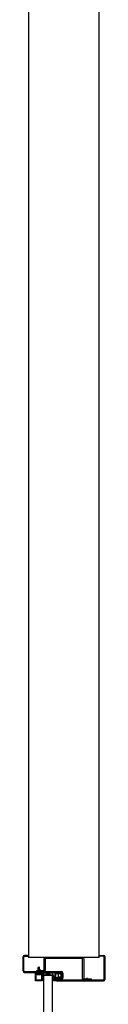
# Model space of a CAD drawing. Header units: millimetres. Extents: x -4577 to 1032787, y -66234 to 201209.
# Tile 58 of 256: x 17370 to 17515, y -22715 to -20974. Entities that reach past the tile are written whole.
import ezdxf

# ---------------------------------------------------------------- set-up
doc = ezdxf.new("R2010")
doc.units = ezdxf.units.MM
doc.linetypes.add('510_5_2OG_ELT_1004$0$11-07-22_DS_2OG$0$AUSGEZOGEN', pattern=[0])
for name, color, linetype in [('510_5_2OG_ELT_1004$0$11-07-22_DS_2OG$0$2DKont', 8, '510_5_2OG_ELT_1004$0$11-07-22_DS_2OG$0$AUSGEZOGEN'), ('510_5_2OG_ELT_1004$0$11-07-22_DS_2OG$0$2DMitte', 8, '510_5_2OG_ELT_1004$0$11-07-22_DS_2OG$0$AUSGEZOGEN'), ('510_5_2OG_ELT_1004$0$11-07-22_DS_2OG$0$2DSchraff', 8, '510_5_2OG_ELT_1004$0$11-07-22_DS_2OG$0$AUSGEZOGEN'), ('510_5_2OG_ELT_1004$0$11-07-22_DS_2OG$0$Mieterausbau', 8, '510_5_2OG_ELT_1004$0$11-07-22_DS_2OG$0$AUSGEZOGEN')]:
    doc.layers.add(name, color=color, linetype=linetype)

# ---------------------------------------------------------------- blocks, each defined once
blk = doc.blocks.new('510_5_2OG_ELT_1004$0$11-07-22_DS_2OG$0$LascheTyp2', base_point=(-0.048, 0))
for p, q in [((0.033, 0.0372), (0.033, 0.0027)), ((0.035, 0.0027), (0.035, 0.0372)), ((0.0357, 0.038), (0.048, 0.038)), ((-0.035, 0.0222), (-0.035, 0.0027)), ((-0.033, 0.0027), (-0.033, 0.0222)), ((0.0322, 0.002), (-0.0323, 0.002)), ((-0.0323, 0), (0.0322, 0))]:
    blk.add_line(p, q)
for points in [[(0.048, 0.038), (0.048, 0.04), (0.0357, 0.04)], [(-0.0358, 0.025), (-0.048, 0.025), (-0.048, 0.023), (-0.0358, 0.023)]]:
    blk.add_lwpolyline(points)
for centre, radius, start, end in [((0.0357, 0.0372), 0.00275, 90, 180), ((0.0357, 0.0372), 0.00075, 90, 180), ((0.041, 0.0386), 0.00268, 31.0482, 148.9518), ((-0.0419, 0.0236), 0.00268, 31.0482, 148.9518), ((-0.0358, 0.0222), 0.00275, 0, 90), ((-0.0358, 0.0222), 0.00075, 360, 90), ((-0.0323, 0.0027), 0.00275, 180, 270), ((-0.0323, 0.0027), 0.00075, 180, 270), ((0.0322, 0.0027), 0.00075, 270, 360), ((0.0322, 0.0027), 0.00275, 270, 360)]:
    blk.add_arc(centre, radius, start, end)
at = {"layer": '510_5_2OG_ELT_1004$0$11-07-22_DS_2OG$0$2DMitte'}
for p, q in [((0.041, 0.042), (0.041, 0.036)), ((-0.0419, 0.027), (-0.0419, 0.021))]:
    blk.add_line(p, q, dxfattribs=at)
blk = doc.blocks.new('510_5_2OG_ELT_1004$0$11-07-22_DS_2OG$0$G01_Schr', base_point=(-0.006, -0.01))
at = {"layer": '510_5_2OG_ELT_1004$0$11-07-22_DS_2OG$0$2DSchraff'}
h = blk.add_hatch(color=7, dxfattribs=at)
h.dxf.hatch_style = 2
h.paths.add_polyline_path([(-0.006, 0.0003), (-0.006, 0.0003), (-0.006, 0.0003), (-0.006, 0.0003), (-0.006, 0.0002), (-0.006, 0.0002), (-0.006, 0.0002), (-0.006, 0.0002), (-0.006, 0.0002), (-0.006, 0.0002), (-0.006, 0.0002), (-0.006, 0.0002), (-0.006, 0.0001), (-0.006, 0.0001), (-0.0059, 0.0001), (-0.0059, 0.0001), (-0.0059, 0.0001), (-0.0059, 0.0001), (-0.0059, 0.0001), (-0.0059, 0.0001), (-0.0059, 0.0001), (-0.0059, 0.0001), (-0.0059, 0.0001), (-0.0059, 0), (-0.0059, 0), (-0.0058, 0), (-0.0058, 0), (-0.0058, 0), (-0.0058, 0), (-0.0058, 0), (-0.0058, 0), (-0.0058, 0), (-0.0058, 0), (-0.0057, 0), (-0.0057, 0), (-0.0057, 0), (-0.0057, 0), (-0.0051, 0), (-0.0051, 0), (-0.0051, 0), (-0.0051, 0), (-0.005, 0), (-0.005, 0), (-0.005, 0), (-0.005, 0), (-0.005, 0), (-0.005, 0), (-0.005, 0), (-0.005, 0), (-0.0049, 0), (-0.0049, 0), (-0.0049, 0.0001), (-0.0049, 0.0001), (-0.0049, 0.0001), (-0.0049, 0.0001), (-0.0049, 0.0001), (-0.0049, 0.0001), (-0.0049, 0.0001), (-0.0049, 0.0001), (-0.0049, 0.0001), (-0.0048, 0.0001), (-0.0048, 0.0001), (-0.0048, 0.0002), (-0.0048, 0.0002), (-0.0048, 0.0002), (-0.0048, 0.0002), (-0.0048, 0.0002), (-0.0048, 0.0002), (-0.0048, 0.0002), (-0.0048, 0.0002), (-0.0048, 0.0003), (-0.0048, 0.0003), (-0.0048, 0.0003), (-0.0048, 0.0003), (-0.0048, 0.0004), (-0.0048, 0.0004), (-0.0048, 0.0004), (-0.0048, 0.0005), (-0.0048, 0.0005), (-0.0048, 0.0005), (-0.0048, 0.0005), (-0.0048, 0.0005), (-0.0048, 0.0005), (-0.0048, 0.0005), (-0.0048, 0.0005), (-0.0048, 0.0006), (-0.0048, 0.0006), (-0.0048, 0.0006), (-0.0048, 0.0006), (-0.0047, 0.0006), (-0.0047, 0.0006), (-0.0047, 0.0006), (-0.0047, 0.0006), (-0.0047, 0.0006), (-0.0047, 0.0006), (-0.0047, 0.0007), (-0.0047, 0.0007), (-0.0047, 0.0007), (-0.0047, 0.0007), (-0.0047, 0.0007), (-0.0046, 0.0007), (-0.0046, 0.0007), (-0.0046, 0.0007), (-0.0046, 0.0007), (-0.0046, 0.0007), (-0.0046, 0.0007), (-0.0046, 0.0007), (-0.0046, 0.0007), (-0.0046, 0.0007), (-0.0045, 0.0007), (-0.0045, 0.0007), (-0.0038, 0.0008), (-0.0038, 0.0008), (-0.0038, 0.0008), (-0.0038, 0.0008), (-0.0038, 0.0008), (-0.0038, 0.0008), (-0.0037, 0.0008), (-0.0037, 0.0008), (-0.0037, 0.0008), (-0.0037, 0.0008), (-0.0037, 0.0008), (-0.0037, 0.0008), (-0.0037, 0.0008), (-0.0037, 0.0008), (-0.0037, 0.0008), (-0.0037, 0.0008), (-0.0037, 0.0008), (-0.0037, 0.0008), (-0.0037, 0.0008), (-0.0036, 0.0008), (-0.0036, 0.0008), (-0.0036, 0.0008), (-0.0036, 0.0009), (-0.0036, 0.0009), (-0.0036, 0.0009), (-0.0036, 0.0009), (-0.0036, 0.0009), (-0.0036, 0.0009), (-0.0036, 0.0009), (-0.0036, 0.0009), (-0.0036, 0.0009), (-0.0036, 0.0009), (-0.0036, 0.0009), (-0.0036, 0.0009), (-0.0036, 0.0009), (-0.0036, 0.0009), (-0.0036, 0.0009), (-0.003, 0.0019), (-0.003, 0.0019), (-0.003, 0.0019), (-0.003, 0.002), (-0.003, 0.002), (-0.003, 0.0021), (-0.003, 0.0021), (-0.003, 0.0022), (-0.0031, 0.0022), (-0.0031, 0.0023), (-0.0031, 0.0023), (-0.0031, 0.0023), (-0.0032, 0.0024), (-0.0032, 0.0024), (-0.0032, 0.0024), (-0.0033, 0.0024), (-0.0033, 0.0025), (-0.0033, 0.0025), (-0.0034, 0.0025), (-0.0034, 0.0025), (-0.0035, 0.0025), (-0.0035, 0.0025), (-0.0036, 0.0025), (-0.0036, 0.0025), (-0.0037, 0.0025), (-0.0037, 0.0025), (-0.0037, 0.0024), (-0.0038, 0.0024), (-0.0038, 0.0024), (-0.0038, 0.0024), (-0.0039, 0.0023), (-0.0039, 0.0023), (-0.0039, 0.0023), (-0.004, 0.0022), (-0.004, 0.0022), (-0.004, 0.0021), (-0.004, 0.0021), (-0.004, 0.002), (-0.004, 0.002), (-0.004, 0.002), (-0.004, 0.002), (-0.0041, 0.0019), (-0.0041, 0.0019), (-0.0041, 0.0019), (-0.0041, 0.0018), (-0.0041, 0.0018), (-0.0042, 0.0018), (-0.0042, 0.0018), (-0.0042, 0.0018), (-0.0043, 0.0018), (-0.0043, 0.0018), (-0.0043, 0.0017), (-0.0044, 0.0017), (-0.0044, 0.0017), (-0.0044, 0.0017), (-0.0045, 0.0017), (-0.0045, 0.0018), (-0.0045, 0.0018), (-0.0046, 0.0018), (-0.0046, 0.0018), (-0.0046, 0.0018), (-0.0046, 0.0018), (-0.0047, 0.0018), (-0.0047, 0.0019), (-0.0047, 0.0019), (-0.0047, 0.0019), (-0.0048, 0.002), (-0.0048, 0.002), (-0.0048, 0.002), (-0.0048, 0.002), (-0.0048, 0.0021), (-0.0048, 0.0021), (-0.0048, 0.0021), (-0.0048, 0.0135), (-0.0048, 0.0135), (-0.0048, 0.0135), (-0.0048, 0.0135), (-0.0048, 0.0136), (-0.0048, 0.0136), (-0.0048, 0.0136), (-0.0048, 0.0136), (-0.0048, 0.0136), (-0.0048, 0.0136), (-0.0048, 0.0136), (-0.0048, 0.0136), (-0.0048, 0.0137), (-0.0048, 0.0137), (-0.0047, 0.0137), (-0.0047, 0.0137), (-0.0047, 0.0137), (-0.0047, 0.0137), (-0.0047, 0.0137), (-0.0047, 0.0137), (-0.0047, 0.0137), (-0.0047, 0.0137), (-0.0047, 0.0137), (-0.0047, 0.0138), (-0.0046, 0.0138), (-0.0046, 0.0138), (-0.0046, 0.0138), (-0.0046, 0.0138), (-0.0046, 0.0138), (-0.0046, 0.0138), (-0.0046, 0.0138), (-0.0046, 0.0138), (-0.0046, 0.0138), (-0.0045, 0.0138), (-0.0045, 0.0138), (-0.0045, 0.0138), (-0.0045, 0.0138), (0.0045, 0.0138), (0.0045, 0.0138), (0.0045, 0.0138), (0.0045, 0.0138), (0.0046, 0.0138), (0.0046, 0.0138), (0.0046, 0.0138), (0.0046, 0.0138), (0.0046, 0.0138), (0.0046, 0.0138), (0.0046, 0.0138), (0.0046, 0.0138), (0.0047, 0.0138), (0.0047, 0.0138), (0.0047, 0.0137), (0.0047, 0.0137), (0.0047, 0.0137), (0.0047, 0.0137), (0.0047, 0.0137), (0.0047, 0.0137), (0.0047, 0.0137), (0.0047, 0.0137), (0.0047, 0.0137), (0.0048, 0.0137), (0.0048, 0.0137), (0.0048, 0.0136), (0.0048, 0.0136), (0.0048, 0.0136), (0.0048, 0.0136), (0.0048, 0.0136), (0.0048, 0.0136), (0.0048, 0.0136), (0.0048, 0.0136), (0.0048, 0.0135), (0.0048, 0.0135), (0.0048, 0.0135), (0.0048, 0.0135), (0.0048, 0.0021), (0.0048, 0.0021), (0.0048, 0.0021), (0.0048, 0.002), (0.0048, 0.002), (0.0048, 0.002), (0.0048, 0.002), (0.0047, 0.0019), (0.0047, 0.0019), (0.0047, 0.0019), (0.0047, 0.0018), (0.0046, 0.0018), (0.0046, 0.0018), (0.0046, 0.0018), (0.0046, 0.0018), (0.0045, 0.0018), (0.0045, 0.0018), (0.0045, 0.0017), (0.0044, 0.0017), (0.0044, 0.0017), (0.0044, 0.0017), (0.0043, 0.0017), (0.0043, 0.0018), (0.0043, 0.0018), (0.0042, 0.0018), (0.0042, 0.0018), (0.0042, 0.0018), (0.0041, 0.0018), (0.0041, 0.0018), (0.0041, 0.0019), (0.0041, 0.0019), (0.0041, 0.0019), (0.004, 0.002), (0.004, 0.002), (0.004, 0.002), (0.004, 0.002), (0.004, 0.0021), (0.004, 0.0021), (0.004, 0.0022), (0.004, 0.0022), (0.0039, 0.0023), (0.0039, 0.0023), (0.0039, 0.0023), (0.0038, 0.0024), (0.0038, 0.0024), (0.0038, 0.0024), (0.0037, 0.0024), (0.0037, 0.0025), (0.0037, 0.0025), (0.0036, 0.0025), (0.0036, 0.0025), (0.0035, 0.0025), (0.0035, 0.0025), (0.0034, 0.0025), (0.0034, 0.0025), (0.0033, 0.0025), (0.0033, 0.0025), (0.0033, 0.0024), (0.0032, 0.0024), (0.0032, 0.0024), (0.0031, 0.0024), (0.0031, 0.0023), (0.0031, 0.0023), (0.0031, 0.0023), (0.003, 0.0022), (0.003, 0.0022), (0.003, 0.0021), (0.003, 0.0021), (0.003, 0.002), (0.003, 0.002), (0.003, 0.002), (0.003, 0.0019), (0.003, 0.0019), (0.0035, 0.0009), (0.0035, 0.0009), (0.0035, 0.0009), (0.0035, 0.0009), (0.0035, 0.0009), (0.0036, 0.0009), (0.0036, 0.0009), (0.0036, 0.0009), (0.0036, 0.0009), (0.0036, 0.0009), (0.0036, 0.0009), (0.0036, 0.0009), (0.0036, 0.0009), (0.0036, 0.0009), (0.0036, 0.0009), (0.0036, 0.0008), (0.0036, 0.0008), (0.0036, 0.0008), (0.0036, 0.0008), (0.0036, 0.0008), (0.0036, 0.0008), (0.0037, 0.0008), (0.0037, 0.0008), (0.0037, 0.0008), (0.0037, 0.0008), (0.0037, 0.0008), (0.0037, 0.0008), (0.0037, 0.0008), (0.0037, 0.0008), (0.0037, 0.0008), (0.0037, 0.0008), (0.0037, 0.0008), (0.0037, 0.0008), (0.0037, 0.0008), (0.0038, 0.0008), (0.0038, 0.0008), (0.0038, 0.0008), (0.0045, 0.0007), (0.0045, 0.0007), (0.0046, 0.0007), (0.0046, 0.0007), (0.0046, 0.0007), (0.0046, 0.0007), (0.0046, 0.0007), (0.0046, 0.0007), (0.0046, 0.0007), (0.0046, 0.0007), (0.0046, 0.0007), (0.0047, 0.0007), (0.0047, 0.0007), (0.0047, 0.0007), (0.0047, 0.0007), (0.0047, 0.0007), (0.0047, 0.0006), (0.0047, 0.0006), (0.0047, 0.0006), (0.0047, 0.0006), (0.0047, 0.0006), (0.0047, 0.0006), (0.0048, 0.0006), (0.0048, 0.0006), (0.0048, 0.0006), (0.0048, 0.0006), (0.0048, 0.0005), (0.0048, 0.0005), (0.0048, 0.0005), (0.0048, 0.0005), (0.0048, 0.0005), (0.0048, 0.0005), (0.0048, 0.0005), (0.0048, 0.0005), (0.0048, 0.0004), (0.0048, 0.0004), (0.0048, 0.0004), (0.0048, 0.0003), (0.0048, 0.0003), (0.0048, 0.0003), (0.0048, 0.0003), (0.0048, 0.0002), (0.0048, 0.0002), (0.0048, 0.0002), (0.0048, 0.0002), (0.0048, 0.0002), (0.0048, 0.0002), (0.0048, 0.0002), (0.0048, 0.0002), (0.0048, 0.0001), (0.0048, 0.0001), (0.0049, 0.0001), (0.0049, 0.0001), (0.0049, 0.0001), (0.0049, 0.0001), (0.0049, 0.0001), (0.0049, 0.0001), (0.0049, 0.0001), (0.0049, 0.0001), (0.0049, 0.0001), (0.0049, 0), (0.005, 0), (0.005, 0), (0.005, 0), (0.005, 0), (0.005, 0), (0.005, 0), (0.005, 0), (0.005, 0), (0.005, 0), (0.0051, 0), (0.0051, 0), (0.0051, 0), (0.0051, 0), (0.0057, 0), (0.0057, 0), (0.0057, 0), (0.0057, 0), (0.0058, 0), (0.0058, 0), (0.0058, 0), (0.0058, 0), (0.0058, 0), (0.0058, 0), (0.0058, 0), (0.0058, 0), (0.0059, 0), (0.0059, 0), (0.0059, 0.0001), (0.0059, 0.0001), (0.0059, 0.0001), (0.0059, 0.0001), (0.0059, 0.0001), (0.0059, 0.0001), (0.0059, 0.0001), (0.0059, 0.0001), (0.0059, 0.0001), (0.006, 0.0001), (0.006, 0.0001), (0.006, 0.0002), (0.006, 0.0002), (0.006, 0.0002), (0.006, 0.0002), (0.006, 0.0002), (0.006, 0.0002), (0.006, 0.0002), (0.006, 0.0002), (0.006, 0.0003), (0.006, 0.0003), (0.006, 0.0003), (0.006, 0.0003), (0.006, 0.0147), (0.006, 0.0147), (0.006, 0.0147), (0.006, 0.0147), (0.006, 0.0148), (0.006, 0.0148), (0.006, 0.0148), (0.006, 0.0148), (0.006, 0.0148), (0.006, 0.0148), (0.006, 0.0148), (0.006, 0.0148), (0.006, 0.0148), (0.006, 0.0149), (0.0059, 0.0149), (0.0059, 0.0149), (0.0059, 0.0149), (0.0059, 0.0149), (0.0059, 0.0149), (0.0059, 0.0149), (0.0059, 0.0149), (0.0059, 0.0149), (0.0059, 0.0149), (0.0059, 0.015), (0.0059, 0.015), (0.0058, 0.015), (0.0058, 0.015), (0.0058, 0.015), (0.0058, 0.015), (0.0058, 0.015), (0.0058, 0.015), (0.0058, 0.015), (0.0058, 0.015), (0.0057, 0.015), (0.0057, 0.015), (0.0057, 0.015), (0.0057, 0.015), (-0.0057, 0.015), (-0.0057, 0.015), (-0.0057, 0.015), (-0.0057, 0.015), (-0.0058, 0.015), (-0.0058, 0.015), (-0.0058, 0.015), (-0.0058, 0.015), (-0.0058, 0.015), (-0.0058, 0.015), (-0.0058, 0.015), (-0.0058, 0.015), (-0.0059, 0.015), (-0.0059, 0.015), (-0.0059, 0.0149), (-0.0059, 0.0149), (-0.0059, 0.0149), (-0.0059, 0.0149), (-0.0059, 0.0149), (-0.0059, 0.0149), (-0.0059, 0.0149), (-0.0059, 0.0149), (-0.0059, 0.0149), (-0.006, 0.0149), (-0.006, 0.0148), (-0.006, 0.0148), (-0.006, 0.0148), (-0.006, 0.0148), (-0.006, 0.0148), (-0.006, 0.0148), (-0.006, 0.0148), (-0.006, 0.0148), (-0.006, 0.0148), (-0.006, 0.0147), (-0.006, 0.0147), (-0.006, 0.0147), (-0.006, 0.0147)])
at = {"layer": '510_5_2OG_ELT_1004$0$11-07-22_DS_2OG$0$2DKont'}
for p, q in [((-0.006, 0.0003), (-0.006, 0.0147)), ((-0.0057, 0.015), (0.0057, 0.015)), ((-0.0057, 0), (-0.0051, 0)), ((-0.0048, 0.0021), (-0.0048, 0.0135)), ((-0.0048, 0.0003), (-0.0048, 0.0004)), ((-0.0045, 0.0138), (0.0045, 0.0138)), ((-0.0038, 0.0008), (-0.0045, 0.0007)), ((-0.003, 0.0019), (-0.0036, 0.0009)), ((-0.003, 0.0045), (-0.0031, 0.0026)), ((0.0031, 0.0026), (-0.0031, 0.0026)), ((-0.0031, 0.0026), (-0.0028, 0.0013)), ((-0.003, 0.0045), (0.003, 0.0045)), ((0.0027, 0.0013), (-0.0028, 0.0013)), ((-0.0028, 0), (-0.0028, 0.0013)), ((0.0027, 0), (-0.0028, 0)), ((-0.0013, 0), (-0.0013, -0.0087)), ((0.0031, 0.0026), (0.0027, 0.0013)), ((0.0027, 0.0013), (0.0027, 0)), ((0.003, 0.0045), (0.0031, 0.0026)), ((0.003, 0.0019), (0.0035, 0.0009)), ((0.0038, 0.0008), (0.0045, 0.0007)), ((0.0048, 0.0135), (0.0048, 0.0021)), ((0.0048, 0.0004), (0.0048, 0.0003)), ((0.0051, 0), (0.0057, 0)), ((0.006, 0.0147), (0.006, 0.0003)), ((0.0019, -0.0005), (-0.0019, -0.0013)), ((-0.0019, -0.0013), (-0.0019, -0.0013)), ((-0.0019, -0.0013), (-0.0013, -0.0014)), ((0.0019, -0.002), (-0.0019, -0.0028)), ((-0.0019, -0.0028), (-0.0013, -0.0029)), ((0.0019, -0.0035), (-0.0019, -0.0043)), ((-0.0019, -0.0043), (-0.0013, -0.0044)), ((0.0019, -0.005), (-0.0019, -0.0058)), ((-0.0019, -0.0058), (-0.0013, -0.0059)), ((0, -0.01), (-0.0013, -0.0087)), ((0, -0.0054), (0, -0.01)), ((0.0013, -0.0087), (0, -0.0091)), ((0, -0.01), (0.0013, -0.0087)), ((0.0013, 0), (0.0013, -0.0087)), ((0.0013, -0.0004), (0.0019, -0.0005)), ((0.0013, -0.0019), (0.0019, -0.002)), ((0.0013, -0.0034), (0.0019, -0.0035)), ((0.0013, -0.0049), (0.0019, -0.005))]:
    blk.add_line(p, q, dxfattribs=at)
for centre, radius, start, end in [((-0.0057, 0.0147), 0.0003, 90, 180), ((-0.0057, 0.0003), 0.0003, 180, 270), ((-0.0051, 0.0003), 0.0003, 270, 360), ((-0.0045, 0.0135), 0.0003, 90, 180), ((-0.0044, 0.0021), 0.000406, 180, 350.6698), ((-0.0045, 0.0004), 0.0003, 95, 180), ((-0.0038, 0.0011), 0.0003, 275, 330), ((0.0038, 0.0011), 0.0003, 210, 265), ((0.0044, 0.0021), 0.000406, 189.3302, 360), ((0.0045, 0.0135), 0.0003, 0, 90), ((0.0045, 0.0004), 0.0003, 0, 85), ((0.0051, 0.0003), 0.0003, 180, 270), ((0.0057, 0.0147), 0.0003, 0, 90), ((0.0057, 0.0003), 0.0003, 270, 360)]:
    blk.add_arc(centre, radius, start, end, dxfattribs=at)
blk = doc.blocks.new('510_5_2OG_ELT_1004$0$11-07-22_DS_2OG$0$DichtngEinbau', base_point=(-0.0125, -0.005, -0.0044))
for p, q in [((-0.0124, 0.0096), (-0.0111, 0.0108)), ((-0.0124, 0.0074), (-0.0113, 0.0086)), ((-0.0124, 0.0049), (-0.0113, 0.006)), ((-0.0113, 0.0098), (-0.0121, 0.0092)), ((-0.0113, 0.0077), (-0.0121, 0.0071)), ((-0.0113, 0.0051), (-0.0121, 0.0045)), ((-0.0115, 0.0008), (-0.0113, 0.0051)), ((-0.0113, 0.0086), (-0.0113, 0.0098)), ((-0.0113, 0.006), (-0.0113, 0.0077)), ((-0.0111, 0.0108), (-0.0111, 0.0115)), ((-0.0084, 0.0002), (-0.0111, 0.0002)), ((-0.0107, 0.0115), (-0.0107, 0.0109)), ((-0.0105, 0.0012), (-0.0103, 0.0048)), ((-0.0103, 0.0061), (-0.0103, 0.0096)), ((-0.0038, 0.0009), (-0.0102, 0.0009)), ((-0.0044, 0.0058), (-0.01, 0.0058)), ((-0.01, 0.0051), (-0.0044, 0.0051)), ((-0.0064, -0.0004), (-0.0077, 0)), ((-0.0029, 0.0002), (-0.0062, 0.0002)), ((-0.0039, 0.0101), (-0.0041, 0.0061)), ((-0.0035, 0.0013), (-0.0041, 0.0048)), ((-0.0039, 0.0115), (-0.0018, 0.0099)), ((-0.003, 0.0074), (-0.0031, 0.0061)), ((-0.0031, 0.0061), (-0.0023, 0.0042)), ((-0.0027, 0.0021), (-0.0031, 0.0049)), ((-0.0028, 0.0041), (-0.0031, 0.0049)), ((-0.0029, 0.0097), (-0.003, 0.0085)), ((-0.003, 0.0085), (-0.002, 0.007)), ((-0.0024, 0.0068), (-0.003, 0.0074)), ((-0.002, 0.0094), (-0.0029, 0.0097)), ((-0.0125, -0.0012), (-0.0125, -0.0012)), ((-0.0094, -0.0043), (-0.0056, -0.0039)), ((-0.0091, -0.005), (0.001, -0.0039)), ((-0.0046, -0.0038), (0.0005, -0.0032)), ((0.0005, -0.0032), (0.0007, -0.0014)), ((0.0016, -0.0031), (0.0018, 0))]:
    blk.add_line(p, q)
for points in [[(-0.0124, -0.0011), (-0.0123, -0.001), (-0.0122, -0.0009), (-0.0121, -0.0008), (-0.012, -0.0007), (-0.0119, -0.0006), (-0.0119, -0.0005), (-0.0118, -0.0004), (-0.0117, -0.0003), (-0.0117, -0.0002), (-0.0116, 0), (-0.0116, 0.0001), (-0.0115, 0.0002), (-0.0115, 0.0004), (-0.0115, 0.0005), (-0.0115, 0.0006), (-0.0115, 0.0008)], [(-0.0123, -0.0013), (-0.0122, -0.0012), (-0.012, -0.0011), (-0.0119, -0.001), (-0.0118, -0.0009), (-0.0117, -0.0008), (-0.0116, -0.0007), (-0.0115, -0.0006), (-0.0114, -0.0004), (-0.0113, -0.0003), (-0.0112, -0.0001), (-0.0111, 0), (-0.0111, 0.0002)], [(-0.0105, 0.0012), (-0.0105, 0.0012), (-0.0105, 0.0011), (-0.0104, 0.0011), (-0.0104, 0.001), (-0.0104, 0.001), (-0.0103, 0.0009), (-0.0103, 0.0009), (-0.0102, 0.0009), (-0.0102, 0.0009)], [(-0.0077, 0), (-0.0078, 0.0001), (-0.008, 0.0001), (-0.0081, 0.0001), (-0.0082, 0.0001), (-0.0084, 0.0002)], [(-0.0046, -0.0038), (-0.0045, -0.0037), (-0.0044, -0.0036), (-0.0044, -0.0034), (-0.0043, -0.0033), (-0.0042, -0.0032), (-0.0042, -0.0031), (-0.0041, -0.0029), (-0.0041, -0.0028), (-0.0041, -0.0027), (-0.004, -0.0025), (-0.004, -0.0024), (-0.004, -0.0022), (-0.004, -0.0021), (-0.004, -0.0019), (-0.0041, -0.0018), (-0.0041, -0.0017), (-0.0041, -0.0015), (-0.0042, -0.0014), (-0.0042, -0.0013), (-0.0043, -0.0011), (-0.0043, -0.001), (-0.0044, -0.0009), (-0.0045, -0.0008), (-0.0046, -0.0007), (-0.0047, -0.0006), (-0.0048, -0.0005), (-0.0049, -0.0004), (-0.005, -0.0003), (-0.0051, -0.0002), (-0.0052, -0.0001), (-0.0054, -0.0001), (-0.0055, 0), (-0.0056, 0), (-0.0058, 0.0001), (-0.0059, 0.0001), (-0.006, 0.0001), (-0.0062, 0.0002)], [(-0.0038, 0.0009), (-0.0037, 0.0009), (-0.0037, 0.0009), (-0.0036, 0.0009), (-0.0036, 0.001), (-0.0035, 0.001), (-0.0035, 0.0011), (-0.0035, 0.0011), (-0.0035, 0.0012), (-0.0035, 0.0012), (-0.0035, 0.0013)], [(0.0018, 0), (0.0018, 0), (0.0018, 0.0001), (0.0018, 0.0001), (0.0017, 0.0001), (0.0017, 0.0002), (0.0017, 0.0002), (0.0016, 0.0002), (0.0016, 0.0002), (0.0016, 0.0002), (0.0015, 0.0002), (0.0015, 0.0002), (0.0015, 0.0002)], [(-0.0124, -0.0011), (-0.0124, -0.0011), (-0.0125, -0.0011), (-0.0125, -0.0011), (-0.0125, -0.0011), (-0.0125, -0.0011), (-0.0125, -0.0012), (-0.0125, -0.0012), (-0.0125, -0.0012), (-0.0125, -0.0012), (-0.0125, -0.0012), (-0.0125, -0.0013), (-0.0125, -0.0013), (-0.0124, -0.0013), (-0.0124, -0.0013), (-0.0124, -0.0013), (-0.0124, -0.0013), (-0.0124, -0.0013), (-0.0123, -0.0013), (-0.0123, -0.0013)], [(-0.0094, -0.0043), (-0.0095, -0.0043), (-0.0095, -0.0044), (-0.0096, -0.0044), (-0.0096, -0.0045), (-0.0096, -0.0045), (-0.0096, -0.0046), (-0.0096, -0.0046), (-0.0096, -0.0047), (-0.0096, -0.0047), (-0.0096, -0.0048), (-0.0096, -0.0048), (-0.0095, -0.0049), (-0.0095, -0.0049), (-0.0094, -0.0049), (-0.0094, -0.005), (-0.0093, -0.005), (-0.0093, -0.005), (-0.0092, -0.005), (-0.0092, -0.005), (-0.0091, -0.005), (-0.0091, -0.005)], [(-0.0056, -0.0039), (-0.0055, -0.0038), (-0.0054, -0.0037), (-0.0053, -0.0036), (-0.0052, -0.0035), (-0.0052, -0.0034), (-0.0051, -0.0033), (-0.005, -0.0032), (-0.005, -0.0031), (-0.0049, -0.0029), (-0.0049, -0.0028), (-0.0049, -0.0027), (-0.0049, -0.0026), (-0.0049, -0.0024), (-0.0049, -0.0023), (-0.0049, -0.0022), (-0.0049, -0.002), (-0.0049, -0.0019), (-0.0049, -0.0018), (-0.005, -0.0017), (-0.005, -0.0016), (-0.0051, -0.0014), (-0.0051, -0.0013), (-0.0052, -0.0012), (-0.0053, -0.0011), (-0.0054, -0.001), (-0.0055, -0.0009), (-0.0056, -0.0008), (-0.0057, -0.0008), (-0.0058, -0.0007), (-0.0059, -0.0006), (-0.006, -0.0006), (-0.0061, -0.0005), (-0.0062, -0.0005), (-0.0064, -0.0004)], [(0.0007, -0.0014), (0.0007, -0.0014), (0.0007, -0.0013), (0.0007, -0.0013), (0.0006, -0.0013), (0.0006, -0.0013), (0.0006, -0.0012), (0.0006, -0.0012), (0.0006, -0.0012), (0.0005, -0.0012), (0.0005, -0.0012)], [(0.0005, -0.0032), (0.0005, -0.0032), (0.0005, -0.0032), (0.0005, -0.0032), (0.0005, -0.0032), (0.0005, -0.0032)], [(0.001, -0.0039), (0.0011, -0.0038), (0.0011, -0.0038), (0.0012, -0.0037), (0.0013, -0.0037), (0.0013, -0.0036), (0.0014, -0.0035), (0.0015, -0.0034), (0.0015, -0.0033), (0.0015, -0.0032), (0.0015, -0.0032), (0.0016, -0.0031)]]:
    blk.add_lwpolyline(points)
for centre, radius, start, end in [((-0.0123, 0.0094), 0.00025, 140.7288, 305.245), ((-0.0123, 0.0073), 0.00025, 140.7288, 305.245), ((-0.0123, 0.0047), 0.00025, 140.7288, 305.245), ((-0.0109, 0.0115), 0.0002, 0, 180), ((-0.0027, -0.0423), 0.0538, 91.236, 98.5123), ((-0.01, 0.0096), 0.0003, 98.8852, 180), ((-0.01, 0.0061), 0.0003, 180, 270), ((-0.01, 0.0048), 0.0003, 90, 180), ((-0.0032, -0.0334), 0.0439, 91.2931, 98.8852), ((-0.0044, 0.0061), 0.0003, 270, 357.7974), ((-0.0044, 0.0048), 0.0003, 357.7974, 90), ((-0.0042, 0.0102), 0.0003, 357.7974, 91.2931), ((0, 0.0025), 0.00376, 218.6551, 277.7243), ((-0.0025, 0.0042), 0.00025, 199.0115, 3.5277), ((0, 0.0025), 0.00276, 186.3634, 302.309), ((-0.0022, 0.0069), 0.00025, 216.165, 20.6812), ((-0.0019, 0.0097), 0.00025, 253.5154, 58.0316)]:
    blk.add_arc(centre, radius, start, end)
blk = doc.blocks.new('510_5_2OG_ELT_1004')
at = {"layer": '510_5_2OG_ELT_1004$0$11-07-22_DS_2OG$0$Mieterausbau', "linetype": '510_5_2OG_ELT_1004$0$11-07-22_DS_2OG$0$AUSGEZOGEN'}
for p, q in [((17505, -22631.9), (17505, -20151.9)), ((17380, -20476.9), (17380, -22631.9)), ((17370, -22631.1), (17370, -22655.6)), ((17370, -22631.1), (17370, -22655.6)), ((17371.5, -22655.6), (17371.5, -22631.1)), ((17371.5, -22655.6), (17371.5, -22631.1)), ((17380, -22628.4), (17372.8, -22628.4)), ((17380, -22628.4), (17372.8, -22628.4)), ((17380, -22628.4), (17372.8, -22628.4)), ((17380, -22628.4), (17372.8, -22628.4)), ((17372.8, -22629.9), (17380, -22629.9)), ((17372.8, -22629.9), (17380, -22629.9)), ((17380, -22629.9), (17380, -22628.4)), ((17380, -22629.9), (17380, -22628.4)), ((17505, -22631.9), (17380, -22631.9)), ((17505, -22629.9), (17505, -22628.4)), ((17505, -22629.9), (17505, -22628.4)), ((17505, -22628.4), (17512.3, -22628.4)), ((17505, -22628.4), (17512.3, -22628.4)), ((17505, -22628.4), (17512.3, -22628.4)), ((17505, -22628.4), (17512.3, -22628.4)), ((17512.3, -22629.9), (17505, -22629.9)), ((17512.3, -22629.9), (17505, -22629.9)), ((17513.5, -22670.6), (17513.5, -22631.1)), ((17513.5, -22670.6), (17513.5, -22631.1)), ((17515, -22631.1), (17515, -22670.6)), ((17515, -22631.1), (17515, -22670.6)), ((17371.5, -22655.6), (17370, -22655.6)), ((17371.5, -22655.6), (17370, -22655.6)), ((17371.5, -22655.6), (17370, -22655.6)), ((17372.8, -22656.9), (17437.8, -22656.9)), ((17372.8, -22658.4), (17437.8, -22658.4)), ((17406.1, -22658.4), (17422, -22663.4)), ((17406.1, -22663.4), (17422, -22663.4)), ((17406.1, -22663.4), (17406.1, -23183.4)), ((17406.2, -22663.4), (17422, -22658.4)), ((17422, -23183.4), (17422, -22663.4)), ((17439, -22659.6), (17439, -22668.1)), ((17440.5, -22659.6), (17440.5, -22668.1)), ((17437.5, -22669.3), (17429.5, -22668.4)), ((17437.8, -22670.9), (17429.5, -22669.9)), ((17429.5, -22671.9), (17429.5, -22673.4)), ((17429.5, -22671.9), (17429.5, -22673.4)), ((17429.5, -22671.9), (17429.5, -22673.4)), ((17512.3, -22671.9), (17429.5, -22671.9)), ((17512.3, -22671.9), (17429.5, -22671.9)), ((17429.5, -22673.4), (17512.3, -22673.4)), ((17429.5, -22673.4), (17512.3, -22673.4)), ((17482.5, -22671.9), (17490, -22671.9)), ((17482.5, -22671.9), (17490, -22671.9))]:
    blk.add_line(p, q, dxfattribs=at)
for points in [[(17404.1, -22660.4), (17406.1, -22660.4), (17406.1, -22671.4), (17404.1, -22671.4), (17404.1, -22660.4)], [(17406.1, -22658.4), (17422, -22658.4), (17422, -22663.4), (17406.1, -22663.4), (17406.1, -22658.4)]]:
    blk.add_lwpolyline(points, close=True, dxfattribs=at)
for centre, radius, start, end in [((17372.8, -22631.1), 2.75, 90, 180), ((17372.8, -22631.1), 2.75, 90, 180), ((17372.8, -22631.1), 1.25, 90, 180), ((17372.8, -22631.1), 1.25, 90, 180), ((17512.3, -22631.1), 2.75, 0, 90), ((17512.3, -22631.1), 2.75, 0, 90), ((17512.3, -22631.1), 1.25, 0, 90), ((17512.3, -22631.1), 1.25, 0, 90), ((17372.8, -22655.6), 2.75, 180, 270), ((17372.8, -22655.6), 1.25, 180, 270), ((17437.8, -22659.6), 2.75, 0, 90), ((17437.8, -22659.6), 1.25, 0, 90), ((17429.5, -22670.9), 2.5, 76.1775, 270), ((17429.5, -22670.9), 1, 76.1775, 270), ((17437.8, -22668.1), 2.75, 256.1775, 0), ((17437.8, -22668.1), 1.25, 256.1775, 0), ((17512.3, -22670.6), 2.75, 270, 0), ((17512.3, -22670.6), 1.25, 270, 0), ((17512.3, -22670.6), 2.75, 270, 0), ((17512.3, -22670.6), 1.25, 270, 0)]:
    blk.add_arc(centre, radius, start, end, dxfattribs=at)
at = {"layer": '510_5_2OG_ELT_1004$0$11-07-22_DS_2OG$0$Mieterausbau', "linetype": '510_5_2OG_ELT_1004$0$11-07-22_DS_2OG$0$AUSGEZOGEN', "xscale": 1000, "yscale": -1000, "zscale": 1000}
blk.add_blockref('510_5_2OG_ELT_1004$0$11-07-22_DS_2OG$0$LascheTyp2', (17394.5, -22631.9), dxfattribs=at)
at = {"layer": '510_5_2OG_ELT_1004$0$11-07-22_DS_2OG$0$Mieterausbau', "linetype": '510_5_2OG_ELT_1004$0$11-07-22_DS_2OG$0$AUSGEZOGEN', "xscale": 1000, "yscale": 1000, "zscale": 1000}
for name, p, rotation in [('510_5_2OG_ELT_1004$0$11-07-22_DS_2OG$0$G01_Schr', (17404.1, -22648.4), 180), ('510_5_2OG_ELT_1004$0$11-07-22_DS_2OG$0$DichtngEinbau', (17422, -22658.4), 270), ('510_5_2OG_ELT_1004$0$11-07-22_DS_2OG$0$DichtngEinbau', (17422, -22658.4), 270)]:
    blk.add_blockref(name, p, dxfattribs=dict(at, rotation=rotation))

msp = doc.modelspace()

# ---------------------------------------------------------------- block references
msp.add_blockref('510_5_2OG_ELT_1004', (0, -0.1))

doc.saveas('drawing.dxf')
